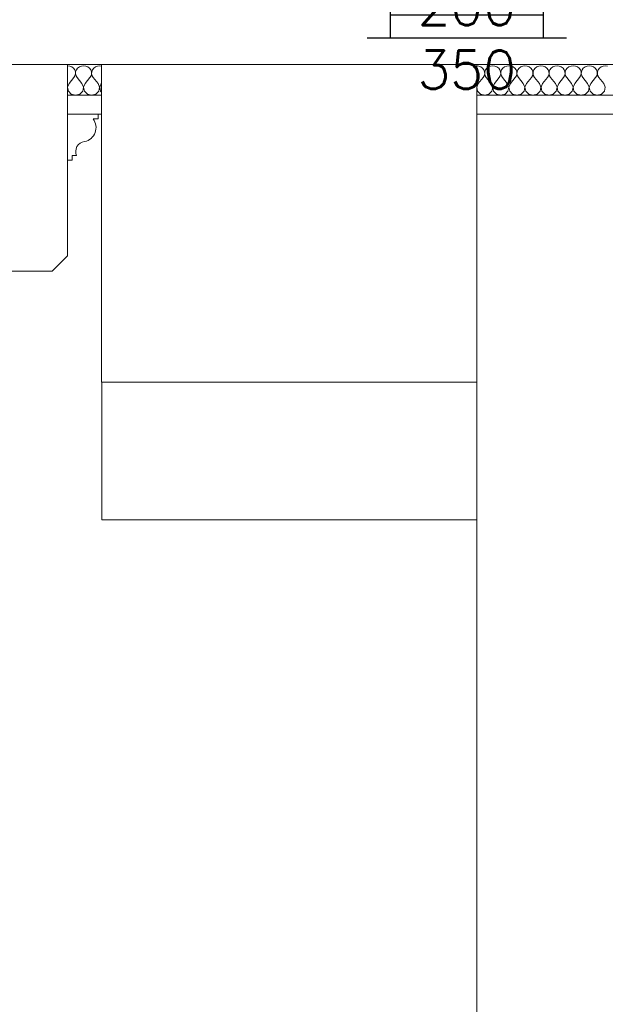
# Model space of a CAD drawing. Header units: millimetres. Extents: x -573548 to 674770, y -246895 to -89040.
# Tile 95 of 199: x 113748 to 114513, y -236905 to -235619. Entities that reach past the tile are written whole.
import ezdxf

# ---------------------------------------------------------------- set-up
doc = ezdxf.new("R2010")
doc.units = ezdxf.units.MM
for name, color, linetype, lineweight in [('A_SCIANY_KONSTR_Nr_pióra__1', 8, 'Continuous', 9), ('A_widok_Nr_pióra__1', 8, 'Continuous', 9), ('belki sufitowe_Nr_pióra__41', 8, 'Continuous', 9), ('FLUID-N1', 7, 'Continuous', 30), ('Nowe_Drawing & Figure_Nr_pióra__59', 8, 'Continuous', 9), ('Nowe_strop_Nr_pióra__59', 8, 'Continuous', 9), ('strop_Nr_pióra__1', 8, 'Continuous', 9), ('strop_Nr_pióra__41', 8, 'Continuous', 9)]:
    doc.layers.add(name, color=color, linetype=linetype, lineweight=lineweight)
for name, color, linetype in [('FLUID-N1-50-DIM', 7, 'Continuous'), ('FLUID-W1', 7, 'Continuous'), ('Nowe_Drawing & Figure', 7, 'Continuous')]:
    doc.layers.add(name, color=color, linetype=linetype)
doc.styles.add('FDBES', font='simplex.shx')

# ---------------------------------------------------------------- blocks, each defined once
blk = doc.blocks.new('*X478', base_point=(477978.7, -104863.6))
at = {"layer": 'Nowe_Drawing & Figure', "color": 21, "linetype": 'Continuous', "lineweight": 13, "true_color": 0xffaaaa}
for p, q in [((508580.6, -73220.8), (508577.7, -73220.4)), ((508583.3, -73221.8), (508580.6, -73220.8)), ((508585.5, -73223.5), (508583.3, -73221.8)), ((508587.1, -73225.7), (508585.5, -73223.5)), ((508588.1, -73228.2), (508587.1, -73225.7)), ((508587.5, -73233.4), (508588.2, -73230.9)), ((508588.2, -73230.9), (508588.1, -73228.2)), ((508588.4, -73228.2), (508588.3, -73230.9)), ((508588.3, -73230.9), (508588.9, -73233.4)), ((508589.4, -73225.7), (508588.4, -73228.2)), ((508591, -73223.5), (508589.4, -73225.7)), ((508593.2, -73221.8), (508591, -73223.5)), ((508595.9, -73220.8), (508593.2, -73221.8)), ((508598.7, -73220.4), (508595.9, -73220.8)), ((508601.6, -73220.8), (508598.7, -73220.4)), ((508604.3, -73221.8), (508601.6, -73220.8)), ((508606.5, -73223.5), (508604.3, -73221.8)), ((508608.1, -73225.7), (508606.5, -73223.5)), ((508609.1, -73228.2), (508608.1, -73225.7)), ((508608.5, -73233.4), (508609.2, -73230.9)), ((508609.2, -73230.9), (508609.1, -73228.2)), ((508609.4, -73228.2), (508609.3, -73230.9)), ((508609.3, -73230.9), (508609.9, -73233.4)), ((508610.4, -73225.7), (508609.4, -73228.2)), ((508612, -73223.5), (508610.4, -73225.7)), ((508614.2, -73221.8), (508612, -73223.5)), ((508616.9, -73220.8), (508614.2, -73221.8)), ((508619.7, -73220.4), (508616.9, -73220.8)), ((508622.2, -73220.7), (508619.7, -73220.4)), ((508579.8, -73243.4), (508577.8, -73248.3)), ((508579.8, -73243.4), (508586.1, -73235.8)), ((508586.1, -73235.8), (508587.5, -73233.4)), ((508588.9, -73233.4), (508590.3, -73235.8)), ((508596.6, -73243.4), (508590.3, -73235.8)), ((508598.7, -73248.3), (508596.6, -73243.4)), ((508600.8, -73243.4), (508598.8, -73248.3)), ((508600.8, -73243.4), (508607.1, -73235.8)), ((508607.1, -73235.8), (508608.5, -73233.4)), ((508609.9, -73233.4), (508611.3, -73235.8)), ((508617.6, -73243.4), (508611.3, -73235.8)), ((508619.7, -73248.3), (508617.6, -73243.4)), ((508621.8, -73243.4), (508619.8, -73248.3)), ((508621.8, -73243.4), (508622.2, -73243)), ((508577.8, -73248.3), (508578.9, -73253.5)), ((508578.9, -73253.5), (508582.7, -73257.4)), ((508582.7, -73257.4), (508588.2, -73258.8)), ((508588.2, -73258.8), (508593.8, -73257.4)), ((508593.8, -73257.4), (508597.6, -73253.5)), ((508597.6, -73253.5), (508598.7, -73248.3)), ((508598.8, -73248.3), (508599.9, -73253.5)), ((508599.9, -73253.5), (508603.7, -73257.4)), ((508603.7, -73257.4), (508609.2, -73258.8)), ((508609.2, -73258.8), (508614.8, -73257.4)), ((508614.8, -73257.4), (508618.6, -73253.5)), ((508618.6, -73253.5), (508619.7, -73248.3)), ((508619.8, -73248.3), (508620.9, -73253.5)), ((508620.9, -73253.5), (508622.2, -73254.9))]:
    blk.add_line(p, q, dxfattribs=at)
blk = doc.blocks.new('Wypełnienie_50_1', base_point=(477978.7, -104863.6))
at = {"layer": 'Nowe_Drawing & Figure', "color": 21, "linetype": 'Continuous', "lineweight": 13, "true_color": 0xffaaaa}
blk.add_blockref('*X478', (477978.7, -104863.6), dxfattribs=at)
blk = doc.blocks.new('*X480', base_point=(477978.7, -104863.6))
at = {"layer": 'Nowe_Drawing & Figure', "color": 21, "linetype": 'Continuous', "lineweight": 13, "true_color": 0xffaaaa}
for p, q in [((509115.1, -73220.8), (509112.2, -73220.4)), ((509117.7, -73221.8), (509115.1, -73220.8)), ((509120, -73223.5), (509117.7, -73221.8)), ((509121.6, -73225.7), (509120, -73223.5)), ((509122.5, -73228.2), (509121.6, -73225.7)), ((509122, -73233.4), (509122.7, -73230.9)), ((509122.7, -73230.9), (509122.5, -73228.2)), ((509122.9, -73228.2), (509122.8, -73230.9)), ((509122.8, -73230.9), (509123.4, -73233.4)), ((509123.8, -73225.7), (509122.9, -73228.2)), ((509125.5, -73223.5), (509123.8, -73225.7)), ((509127.7, -73221.8), (509125.5, -73223.5)), ((509130.4, -73220.8), (509127.7, -73221.8)), ((509133.2, -73220.4), (509130.4, -73220.8)), ((509136.1, -73220.8), (509133.2, -73220.4)), ((509138.7, -73221.8), (509136.1, -73220.8)), ((509141, -73223.5), (509138.7, -73221.8)), ((509142.6, -73225.7), (509141, -73223.5)), ((509143.5, -73228.2), (509142.6, -73225.7)), ((509143, -73233.4), (509143.7, -73230.9)), ((509143.7, -73230.9), (509143.5, -73228.2)), ((509143.9, -73228.2), (509143.8, -73230.9)), ((509143.8, -73230.9), (509144.4, -73233.4)), ((509144.8, -73225.7), (509143.9, -73228.2)), ((509146.5, -73223.5), (509144.8, -73225.7)), ((509148.7, -73221.8), (509146.5, -73223.5)), ((509151.4, -73220.8), (509148.7, -73221.8)), ((509154.2, -73220.4), (509151.4, -73220.8)), ((509157.1, -73220.8), (509154.2, -73220.4)), ((509159.7, -73221.8), (509157.1, -73220.8)), ((509162, -73223.5), (509159.7, -73221.8)), ((509163.6, -73225.7), (509162, -73223.5)), ((509164.5, -73228.2), (509163.6, -73225.7)), ((509164, -73233.4), (509164.7, -73230.9)), ((509164.7, -73230.9), (509164.5, -73228.2)), ((509164.9, -73228.2), (509164.8, -73230.9)), ((509164.8, -73230.9), (509165.4, -73233.4)), ((509165.8, -73225.7), (509164.9, -73228.2)), ((509167.5, -73223.5), (509165.8, -73225.7)), ((509169.7, -73221.8), (509167.5, -73223.5)), ((509172.4, -73220.8), (509169.7, -73221.8)), ((509175.2, -73220.4), (509172.4, -73220.8)), ((509178.1, -73220.8), (509175.2, -73220.4)), ((509180.7, -73221.8), (509178.1, -73220.8)), ((509183, -73223.5), (509180.7, -73221.8)), ((509184.6, -73225.7), (509183, -73223.5)), ((509185.5, -73228.2), (509184.6, -73225.7)), ((509185, -73233.4), (509185.7, -73230.9)), ((509185.7, -73230.9), (509185.5, -73228.2)), ((509185.9, -73228.2), (509185.8, -73230.9)), ((509185.8, -73230.9), (509186.4, -73233.4)), ((509186.8, -73225.7), (509185.9, -73228.2)), ((509188.5, -73223.5), (509186.8, -73225.7)), ((509190.7, -73221.8), (509188.5, -73223.5)), ((509193.4, -73220.8), (509190.7, -73221.8)), ((509196.2, -73220.4), (509193.4, -73220.8)), ((509199.1, -73220.8), (509196.2, -73220.4)), ((509201.7, -73221.8), (509199.1, -73220.8)), ((509204, -73223.5), (509201.7, -73221.8)), ((509205.6, -73225.7), (509204, -73223.5)), ((509206.5, -73228.2), (509205.6, -73225.7)), ((509206, -73233.4), (509206.7, -73230.9)), ((509206.7, -73230.9), (509206.5, -73228.2)), ((509206.9, -73228.2), (509206.8, -73230.9)), ((509206.8, -73230.9), (509207.4, -73233.4)), ((509207.8, -73225.7), (509206.9, -73228.2)), ((509209.5, -73223.5), (509207.8, -73225.7)), ((509211.7, -73221.8), (509209.5, -73223.5)), ((509214.4, -73220.8), (509211.7, -73221.8)), ((509217.2, -73220.4), (509214.4, -73220.8)), ((509220.1, -73220.8), (509217.2, -73220.4)), ((509222.7, -73221.8), (509220.1, -73220.8)), ((509225, -73223.5), (509222.7, -73221.8)), ((509226.6, -73225.7), (509225, -73223.5)), ((509227.5, -73228.2), (509226.6, -73225.7)), ((509227, -73233.4), (509227.7, -73230.9)), ((509227.7, -73230.9), (509227.5, -73228.2)), ((509227.9, -73228.2), (509227.8, -73230.9)), ((509227.8, -73230.9), (509228.4, -73233.4)), ((509228.8, -73225.7), (509227.9, -73228.2)), ((509230.5, -73223.5), (509228.8, -73225.7)), ((509232.7, -73221.8), (509230.5, -73223.5)), ((509235.4, -73220.8), (509232.7, -73221.8)), ((509238.2, -73220.4), (509235.4, -73220.8)), ((509241.1, -73220.8), (509238.2, -73220.4)), ((509243.7, -73221.8), (509241.1, -73220.8)), ((509246, -73223.5), (509243.7, -73221.8)), ((509247.6, -73225.7), (509246, -73223.5)), ((509248.5, -73228.2), (509247.6, -73225.7)), ((509248, -73233.4), (509248.7, -73230.9)), ((509248.7, -73230.9), (509248.5, -73228.2)), ((509248.9, -73228.2), (509248.8, -73230.9)), ((509248.8, -73230.9), (509249.4, -73233.4)), ((509249.8, -73225.7), (509248.9, -73228.2)), ((509251.5, -73223.5), (509249.8, -73225.7)), ((509253.7, -73221.8), (509251.5, -73223.5)), ((509256.4, -73220.8), (509253.7, -73221.8)), ((509259.2, -73220.4), (509256.4, -73220.8)), ((509262.1, -73220.8), (509259.2, -73220.4)), ((509264.7, -73221.8), (509262.1, -73220.8)), ((509267, -73223.5), (509264.7, -73221.8)), ((509268.6, -73225.7), (509267, -73223.5)), ((509269.5, -73228.2), (509268.6, -73225.7)), ((509269, -73233.4), (509269.7, -73230.9)), ((509269.7, -73230.9), (509269.5, -73228.2)), ((509269.9, -73228.2), (509269.8, -73230.9)), ((509269.8, -73230.9), (509270.4, -73233.4)), ((509270.8, -73225.7), (509269.9, -73228.2)), ((509272.5, -73223.5), (509270.8, -73225.7)), ((509274.7, -73221.8), (509272.5, -73223.5)), ((509277.4, -73220.8), (509274.7, -73221.8)), ((509280.2, -73220.4), (509277.4, -73220.8)), ((509283.1, -73220.8), (509280.2, -73220.4)), ((509114.3, -73243.4), (509112.3, -73248.3)), ((509114.3, -73243.4), (509120.6, -73235.8)), ((509120.6, -73235.8), (509122, -73233.4)), ((509123.4, -73233.4), (509124.8, -73235.8)), ((509131.1, -73243.4), (509124.8, -73235.8)), ((509133.2, -73248.3), (509131.1, -73243.4)), ((509135.3, -73243.4), (509133.3, -73248.3)), ((509135.3, -73243.4), (509141.6, -73235.8)), ((509141.6, -73235.8), (509143, -73233.4)), ((509144.4, -73233.4), (509145.8, -73235.8)), ((509152.1, -73243.4), (509145.8, -73235.8)), ((509154.2, -73248.3), (509152.1, -73243.4)), ((509156.3, -73243.4), (509154.3, -73248.3)), ((509156.3, -73243.4), (509162.6, -73235.8)), ((509162.6, -73235.8), (509164, -73233.4)), ((509165.4, -73233.4), (509166.8, -73235.8)), ((509173.1, -73243.4), (509166.8, -73235.8)), ((509175.2, -73248.3), (509173.1, -73243.4)), ((509177.3, -73243.4), (509175.3, -73248.3)), ((509177.3, -73243.4), (509183.6, -73235.8)), ((509183.6, -73235.8), (509185, -73233.4)), ((509186.4, -73233.4), (509187.8, -73235.8)), ((509194.1, -73243.4), (509187.8, -73235.8)), ((509196.2, -73248.3), (509194.1, -73243.4)), ((509198.3, -73243.4), (509196.3, -73248.3)), ((509198.3, -73243.4), (509204.6, -73235.8)), ((509204.6, -73235.8), (509206, -73233.4)), ((509207.4, -73233.4), (509208.8, -73235.8)), ((509215.1, -73243.4), (509208.8, -73235.8)), ((509217.2, -73248.3), (509215.1, -73243.4)), ((509219.3, -73243.4), (509217.3, -73248.3)), ((509219.3, -73243.4), (509225.6, -73235.8)), ((509225.6, -73235.8), (509227, -73233.4)), ((509228.4, -73233.4), (509229.8, -73235.8)), ((509236.1, -73243.4), (509229.8, -73235.8)), ((509238.2, -73248.3), (509236.1, -73243.4)), ((509240.3, -73243.4), (509238.3, -73248.3)), ((509240.3, -73243.4), (509246.6, -73235.8)), ((509246.6, -73235.8), (509248, -73233.4)), ((509249.4, -73233.4), (509250.8, -73235.8)), ((509257.1, -73243.4), (509250.8, -73235.8)), ((509259.2, -73248.3), (509257.1, -73243.4)), ((509261.3, -73243.4), (509259.3, -73248.3)), ((509261.3, -73243.4), (509267.6, -73235.8)), ((509267.6, -73235.8), (509269, -73233.4)), ((509270.4, -73233.4), (509271.8, -73235.8)), ((509278.1, -73243.4), (509271.8, -73235.8)), ((509280.2, -73248.3), (509278.1, -73243.4)), ((509112.3, -73248.3), (509113.3, -73253.5)), ((509113.3, -73253.5), (509117.2, -73257.4)), ((509117.2, -73257.4), (509122.7, -73258.8)), ((509122.7, -73258.8), (509128.2, -73257.4)), ((509128.2, -73257.4), (509132.1, -73253.5)), ((509132.1, -73253.5), (509133.2, -73248.3)), ((509133.3, -73248.3), (509134.3, -73253.5)), ((509134.3, -73253.5), (509138.2, -73257.4)), ((509138.2, -73257.4), (509143.7, -73258.8)), ((509143.7, -73258.8), (509149.2, -73257.4)), ((509149.2, -73257.4), (509153.1, -73253.5)), ((509153.1, -73253.5), (509154.2, -73248.3)), ((509154.3, -73248.3), (509155.3, -73253.5)), ((509155.3, -73253.5), (509159.2, -73257.4)), ((509159.2, -73257.4), (509164.7, -73258.8)), ((509164.7, -73258.8), (509170.2, -73257.4)), ((509170.2, -73257.4), (509174.1, -73253.5)), ((509174.1, -73253.5), (509175.2, -73248.3)), ((509175.3, -73248.3), (509176.3, -73253.5)), ((509176.3, -73253.5), (509180.2, -73257.4)), ((509180.2, -73257.4), (509185.7, -73258.8)), ((509185.7, -73258.8), (509191.2, -73257.4)), ((509191.2, -73257.4), (509195.1, -73253.5)), ((509195.1, -73253.5), (509196.2, -73248.3)), ((509196.3, -73248.3), (509197.3, -73253.5)), ((509197.3, -73253.5), (509201.2, -73257.4)), ((509201.2, -73257.4), (509206.7, -73258.8)), ((509206.7, -73258.8), (509212.2, -73257.4)), ((509212.2, -73257.4), (509216.1, -73253.5)), ((509216.1, -73253.5), (509217.2, -73248.3)), ((509217.3, -73248.3), (509218.3, -73253.5)), ((509218.3, -73253.5), (509222.2, -73257.4)), ((509222.2, -73257.4), (509227.7, -73258.8)), ((509227.7, -73258.8), (509233.2, -73257.4)), ((509233.2, -73257.4), (509237.1, -73253.5)), ((509237.1, -73253.5), (509238.2, -73248.3)), ((509238.3, -73248.3), (509239.3, -73253.5)), ((509239.3, -73253.5), (509243.2, -73257.4)), ((509243.2, -73257.4), (509248.7, -73258.8)), ((509248.7, -73258.8), (509254.2, -73257.4)), ((509254.2, -73257.4), (509258.1, -73253.5)), ((509258.1, -73253.5), (509259.2, -73248.3)), ((509259.3, -73248.3), (509260.3, -73253.5)), ((509260.3, -73253.5), (509264.2, -73257.4)), ((509264.2, -73257.4), (509269.7, -73258.8)), ((509269.7, -73258.8), (509275.2, -73257.4)), ((509275.2, -73257.4), (509279.1, -73253.5)), ((509279.1, -73253.5), (509280.2, -73248.3))]:
    blk.add_line(p, q, dxfattribs=at)
blk = doc.blocks.new('Wypełnienie_51_1', base_point=(477978.7, -104863.6))
at = {"layer": 'Nowe_Drawing & Figure', "color": 21, "linetype": 'Continuous', "lineweight": 13, "true_color": 0xffaaaa}
blk.add_blockref('*X480', (477978.7, -104863.6), dxfattribs=at)
blk = doc.blocks.new('A$C685D2BB2')
at = {"layer": 'A_SCIANY_KONSTR_Nr_pióra__1'}
for p, q in [((35694.4, 10802.3), (35694.4, 11217.3)), ((36184.4, 11217.3), (35694.4, 11217.3)), ((36184.4, 10802.3), (36184.4, 11217.3)), ((36184.4, 10802.3), (35694.9, 10802.3))]:
    blk.add_line(p, q, dxfattribs=at)
at = {"layer": 'A_widok_Nr_pióra__1'}
for p, q in [((35694.9, 10802.3), (35694.9, 10622.3)), ((36184.4, 10802.3), (36184.4, 8752.3)), ((35694.9, 10622.3), (36184.4, 10622.3))]:
    blk.add_line(p, q, dxfattribs=at)
at = {"layer": 'belki sufitowe_Nr_pióra__41'}
blk.add_lwpolyline([(35629.9, 10947.3), (35649.9, 10967.3), (35649.9, 11217.3), (35479.9, 11217.3), (35479.9, 10967.3), (35499.9, 10947.3)], close=True, dxfattribs=at)
blk.add_lwpolyline([(35649.9, 11152.3), (35689.9, 11152.3), (35689.9, 11146.3), (35683.4, 11146.3, -0.549198), (35672.3, 11116.6, 0.516526), (35661.8, 11098.3), (35655.9, 11098.3), (35655.9, 11092.3), (35649.9, 11092.3)], format="xyb", close=True, dxfattribs=at)
at = {"layer": 'Nowe_strop_Nr_pióra__59'}
blk.add_line((24142.7, 11217.3), (40004.4, 11217.3), dxfattribs=at)
at = {"layer": 'strop_Nr_pióra__1'}
blk.add_line((35649.9, 11152.3), (35694.4, 11152.3), dxfattribs=at)
at = {"layer": 'strop_Nr_pióra__41'}
for p, q in [((35649.9, 11177.3), (35694.4, 11177.3)), ((36184.4, 11177.3), (37119.9, 11177.3)), ((36184.4, 11152.3), (37119.9, 11152.3))]:
    blk.add_line(p, q, dxfattribs=at)
at = {"layer": 'Nowe_Drawing & Figure_Nr_pióra__59'}
for name in ['Wypełnienie_50_1', 'Wypełnienie_51_1']:
    blk.add_blockref(name, (5050.9, -20427.5), dxfattribs=at)
blk = doc.blocks.new('*U60864')
at = {"color": 6, "linetype": 'Continuous', "lineweight": -2}
blk.add_line((416.5, 130), (416.5, -130), dxfattribs=at)
at = {"color": 0, "linetype": 'ByBlock', "lineweight": -2}
for p, q in [((-100.6, 100), (-103.4, 100)), ((416.5, 100), (203.8, 100)), ((-416.5, -100), (-416.4, -100)), ((99.4, -100), (103.8, -100)), ((203.8, -100), (416.5, -100))]:
    blk.add_line(p, q, dxfattribs=at)
at = {"color": 6, "linetype": 'Continuous', "lineweight": -3}
blk.add_line((386.5, 100), (386.5, -100), dxfattribs=at)
blk = doc.blocks.new('*U60865')
at = {"color": 5, "linetype": 'Continuous', "lineweight": -2}
for p, q in [((-146.5, 130), (-146.5, -130)), ((146.5, 130), (146.5, -130))]:
    blk.add_line(p, q, dxfattribs=at)
at = {"color": 0, "linetype": 'ByBlock', "lineweight": -2}
for p, q in [((146.5, 100), (-146.5, 100)), ((-146.5, -100), (146.5, -100))]:
    blk.add_line(p, q, dxfattribs=at)
at = {"color": 5, "linetype": 'Continuous', "lineweight": -3}
for p, q in [((-116.5, 100), (-116.5, -100)), ((116.5, 100), (116.5, -100))]:
    blk.add_line(p, q, dxfattribs=at)

msp = doc.modelspace()

# ---------------------------------------------------------------- block references
at = {"color": 150}
msp.add_blockref('A$C685D2BB2', (78160.5, -246894.6), dxfattribs=at)
at = {"layer": 'FLUID-N1', "color": 5, "linetype": 'Continuous', "rotation": 90.00000000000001}
msp.add_blockref('*U60865', (114332, -235495.8, -65934.4), dxfattribs=at)
at = {"layer": 'FLUID-W1', "color": 6, "linetype": 'Continuous', "rotation": 90}
msp.add_blockref('*U60864', (114332, -235225.9, -66364.4), dxfattribs=at)

# ---------------------------------------------------------------- texts
at = {"layer": 'FLUID-N1-50-DIM', "insert": (114332, -235642.3, -65934.4), "char_height": 50, "attachment_point": 5, "style": 'FDBES'}
msp.add_mtext('200\\P350', dxfattribs=at)

doc.saveas('drawing.dxf')
